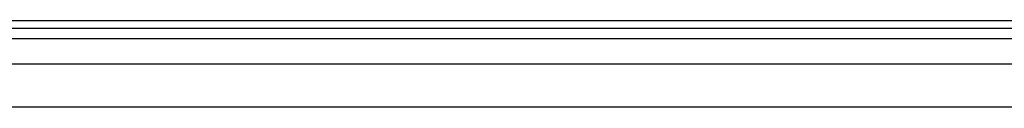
# Model space of a CAD drawing. Header units: inches. Extents: x 5 to 147, y 9 to 79.
# Tile 51 of 95: x 13.677 to 22.634, y 58.889 to 59.676. Entities that reach past the tile are written whole.
import ezdxf

# ---------------------------------------------------------------- set-up
doc = ezdxf.new("R2010")
doc.units = ezdxf.units.IN
doc.header["$MEASUREMENT"] = 0
doc.layers.add('Visible Edges(ANSI)', color=7, linetype='Continuous', lineweight=25)
doc.layers.add('Visible Tangent Edges(ANSI)', color=7, linetype='Continuous', lineweight=25)

msp = doc.modelspace()

# ---------------------------------------------------------------- linework, layer by layer
at = {"layer": 'Visible Edges(ANSI)'}
for p, q in [((34.4775, 59.6761), (4.8815, 59.6761)), ((4.8815, 59.6081), (34.4775, 59.6081)), ((5.5972, 59.2824), (33.7414, 59.2824)), ((33.7414, 58.8887), (5.5972, 58.8887))]:
    msp.add_line(p, q, dxfattribs=at)
at = {"layer": 'Visible Tangent Edges(ANSI)'}
msp.add_line((4.8815, 59.5151), (34.4775, 59.5151), dxfattribs=at)

doc.saveas('drawing.dxf')
